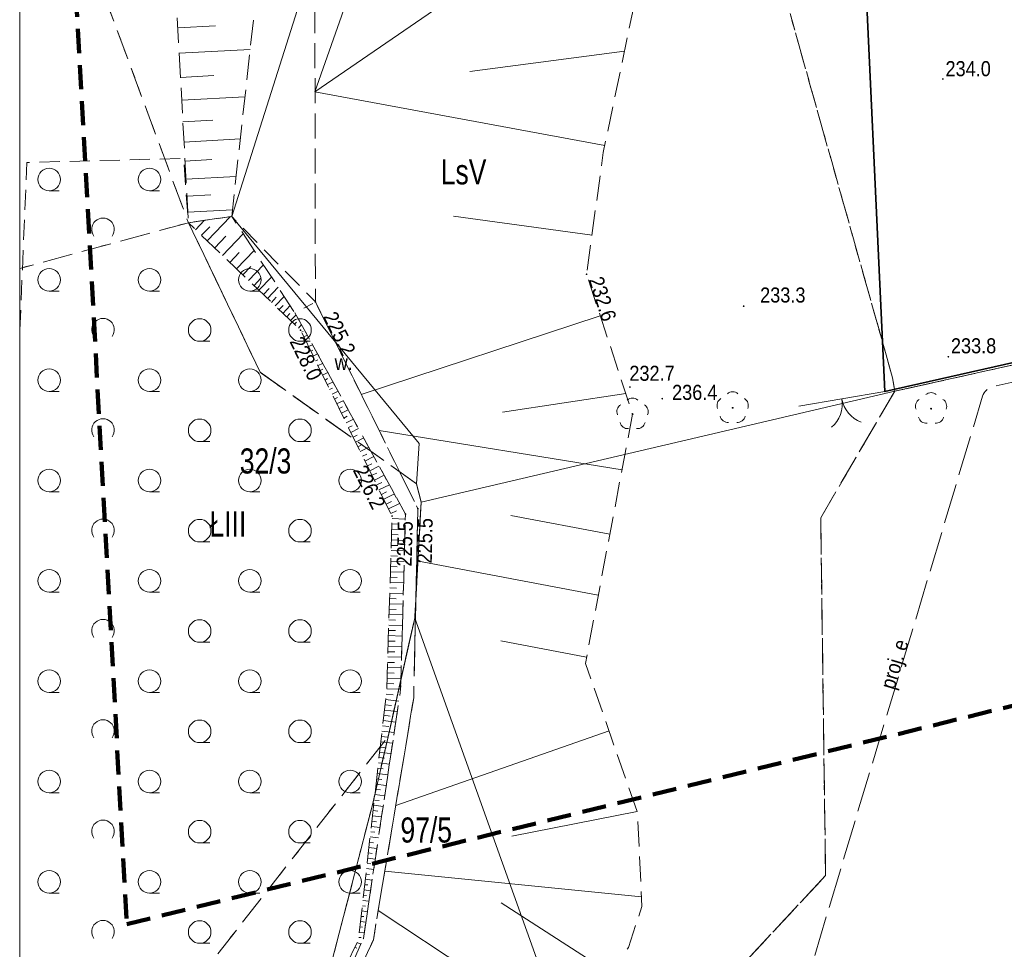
# Model space of a CAD drawing. Header units: metres. Extents: x 7529105 to 7529249, y 5515588 to 5515793.
# Tile 2 of 10: x 7529105 to 7529154, y 5515664 to 5515710. Entities that reach past the tile are written whole.
import ezdxf
from ezdxf.enums import TextEntityAlignment as Align

# ---------------------------------------------------------------- set-up
doc = ezdxf.new("R2010")
doc.units = ezdxf.units.M
doc.header["$MEASUREMENT"] = 0
for name, pattern in [('0.5_0.5', [1, 0.5, -0.5]), ('1.5_0.5', [2, 1.5, -0.5]), ('218-500', [1, 0.5, -0.5]), ('219-500', [0]), ('4', [1.8, 1.2, -0.6]), ('ktok02-500', [0]), ('mz1.0_0.5', [1.5, 1, -0.5]), ('mz1.25_0.5', [1.75, 1.25, -0.5]), ('mz2.0_0.5', [2.5, 2, -0.5])]:
    doc.linetypes.add(name, pattern=pattern)
doc.layers.get('0').update_dxf_attribs({"color": 2, "linetype": 'CONTINUOUS', "lineweight": 5})
for name, color, linetype in [('000 Inne (niezydentyfikowane)', 7, 'CONTINUOUS'), ('209-Opis konturu klasyfikacyjnego', 7, 'CONTINUOUS'), ('211-Nr działki', 7, 'CONTINUOUS'), ('217-Granica konturu klasyfikcyjnego', 7, 'CONTINUOUS'), ('218-Granica użytku', 7, 'CONTINUOUS'), ('219-Linia granicy', 7, 'CONTINUOUS'), ('brama (linia)', 7, 'CONTINUOUS'), ('brama (linia) - symbol', 7, 'CONTINUOUS'), ('drzewo liściaste (punkt)', 7, 'CONTINUOUS'), ('Obszar opracowania', 7, 'CONTINUOUS'), ('ogrodzenie trwałe (linia)', 7, 'CONTINUOUS'), ('przewód elektroenergetyczny - projektowany lub w budowie (linia) - ob. projektowany', 7, 'CONTINUOUS'), ('przewód elektroenergetyczny - projektowany lub w budowie (linia) - ob. projektowany-Atr1', 7, 'CONTINUOUS'), ('punkt wysokościowy naturalny', 7, 'CONTINUOUS'), ('punkt wysokościowy naturalny-Atr2', 7, 'CONTINUOUS'), ('Ramki i opis wydruku', 7, 'CONTINUOUS'), ('rów melioracyjny (powierzchnia)', 7, 'CONTINUOUS'), ('rów melioracyjny (powierzchnia)-Atr17', 7, 'CONTINUOUS'), ('skarpa nieumocniona (powierzchnia)', 7, 'CONTINUOUS'), ('zadrzewienie (powierzchnia)', 7, 'CONTINUOUS'), ('zadrzewienie (powierzchnia) - symbol', 7, 'CONTINUOUS')]:
    doc.layers.add(name, color=color, linetype=linetype)
doc.styles.get("Standard").update_dxf_attribs({"font": 'Working1250', "width": 0.75})
doc.linetypes.add('902-500', pattern='A,3.75,0,[1,ksztalty.shx,S=0.5,R=0,X=0,Y=0],3.75', length=7.5)

# ---------------------------------------------------------------- blocks, each defined once
blk = doc.blocks.new('PW01')
at = {"linetype": 'Continuous', "lineweight": 13}
h = blk.add_hatch(color=0, dxfattribs=at)
edge = h.paths.add_edge_path()
edge.add_arc((0, 0), 0.045, 0, 360)
blk = doc.blocks.new('TL04')
at = {"color": 0, "linetype": 'Continuous', "lineweight": 13}
blk.add_line((0.398, -0.164), (0.898, -0.164), dxfattribs=at)
blk.add_circle((0.398, 0.398), 0.562, dxfattribs=at)
blk = doc.blocks.new('TL02')
at = {"color": 0, "linetype": 'Continuous', "lineweight": 13}
blk.add_arc((-0.45, 0.338), 0.562, 323.13, 216.87, dxfattribs=at)
blk = doc.blocks.new('OK02')
at = {"color": 0, "linetype": 'Continuous', "lineweight": 0}
for centre, start, end in [((-1.5, 0), 0, 60), ((1.5, 0), 120, 180)]:
    blk.add_arc(centre, 1.5, start, end, dxfattribs=at)
blk = doc.blocks.new('OP021')
at = {"linetype": 'Continuous', "lineweight": 13}
h = blk.add_hatch(color=0, dxfattribs=at)
edge = h.paths.add_edge_path()
edge.add_arc((0, 0), 0.05, 0, 360)
at = {"color": 0, "linetype": 'Continuous', "lineweight": 13}
for centre, start, end in [((0, 0.4), 49.272, 130.728), ((-0.38, 0.124), 121.308, 202.548), ((0.38, 0.124), 337.452, 58.692), ((-0.235, -0.324), 193.221, 274.871), ((0.235, -0.324), 265.129, 346.779)]:
    blk.add_arc(centre, 0.4, start, end, dxfattribs=at)

msp = doc.modelspace()

# ---------------------------------------------------------------- linework, layer by layer
at = {"layer": '000 Inne (niezydentyfikowane)', "color": 7, "linetype": 'Continuous', "lineweight": 13}
for p, q in [((7529124.24, 5515720.21), (7529119.36, 5515706.25)), ((7529135.97, 5515717.66), (7529119.36, 5515706.25)), ((7529112.52, 5515709.44), (7529114.4, 5515709.54)), ((7529112.59, 5515708.17), (7529116.13, 5515708.36)), ((7529134.79, 5515708.28), (7529127.08, 5515707.27)), ((7529112.66, 5515706.97), (7529114.32, 5515707.06)), ((7529112.72, 5515705.83), (7529115.87, 5515706)), ((7529133.8, 5515703.58), (7529119.36, 5515706.25)), ((7529112.78, 5515704.76), (7529114.26, 5515704.84)), ((7529112.83, 5515703.75), (7529115.64, 5515703.9)), ((7529112.88, 5515702.8), (7529114.21, 5515702.87)), ((7529112.93, 5515701.9), (7529115.43, 5515702.03)), ((7529112.98, 5515701.05), (7529114.16, 5515701.11)), ((7529113.02, 5515700.25), (7529115.25, 5515700.37)), ((7529113.99, 5515698.83), (7529115.14, 5515700.03)), ((7529133.17, 5515699.11), (7529126.27, 5515700.05)), ((7529113.41, 5515699.38), (7529113.85, 5515699.85)), ((7529113.71, 5515699.1), (7529114.11, 5515699.52)), ((7529114.36, 5515698.47), (7529114.92, 5515699.05)), ((7529114.75, 5515698.1), (7529115.78, 5515699.18)), ((7529115.11, 5515697.75), (7529115.58, 5515698.25)), ((7529115.45, 5515697.43), (7529116.32, 5515698.34)), ((7529115.76, 5515697.13), (7529116.16, 5515697.55)), ((7529116.05, 5515696.85), (7529116.79, 5515697.63)), ((7529116.32, 5515696.6), (7529116.66, 5515696.96)), ((7529116.56, 5515696.36), (7529117.19, 5515697.02)), ((7529116.79, 5515696.15), (7529117.08, 5515696.45)), ((7529116.99, 5515695.95), (7529117.53, 5515696.51)), ((7529117.19, 5515695.76), (7529117.43, 5515696.02)), ((7529117.38, 5515695.58), (7529117.83, 5515696.05)), ((7529117.57, 5515695.4), (7529117.77, 5515695.61)), ((7529117.76, 5515695.21), (7529118.13, 5515695.6)), ((7529117.95, 5515695.03), (7529118.11, 5515695.2)), ((7529118.14, 5515694.85), (7529118.42, 5515695.13)), ((7529133.58, 5515695.08), (7529121.67, 5515691.17)), ((7529118.33, 5515694.66), (7529118.44, 5515694.78)), ((7529118.53, 5515694.48), (7529118.69, 5515694.65)), ((7529118.69, 5515694.27), (7529118.77, 5515694.31)), ((7529118.8, 5515694.04), (7529118.98, 5515694.12)), ((7529118.92, 5515693.8), (7529119.01, 5515693.84)), ((7529119.04, 5515693.56), (7529119.23, 5515693.65)), ((7529119.16, 5515693.32), (7529119.26, 5515693.37)), ((7529119.27, 5515693.08), (7529119.49, 5515693.19)), ((7529119.39, 5515692.85), (7529119.5, 5515692.9)), ((7529119.51, 5515692.61), (7529119.74, 5515692.72)), ((7529119.62, 5515692.37), (7529119.75, 5515692.43)), ((7529119.74, 5515692.13), (7529120, 5515692.26)), ((7529119.86, 5515691.89), (7529119.99, 5515691.96)), ((7529119.98, 5515691.66), (7529120.25, 5515691.79)), ((7529120.09, 5515691.42), (7529120.24, 5515691.49)), ((7529120.21, 5515691.18), (7529120.51, 5515691.33)), ((7529134.86, 5515691.21), (7529128.71, 5515690.29)), ((7529120.33, 5515690.94), (7529120.48, 5515691.02)), ((7529120.44, 5515690.7), (7529120.76, 5515690.86)), ((7529120.56, 5515690.47), (7529120.73, 5515690.55)), ((7529120.68, 5515690.23), (7529121.02, 5515690.4)), ((7529120.8, 5515689.99), (7529120.97, 5515690.08)), ((7529120.91, 5515689.75), (7529121.28, 5515689.93)), ((7529121.03, 5515689.52), (7529121.22, 5515689.61)), ((7529121.15, 5515689.28), (7529121.53, 5515689.47)), ((7529121.27, 5515689.04), (7529121.46, 5515689.14)), ((7529134.67, 5515687.42), (7529122.56, 5515689.37)), ((7529121.38, 5515688.8), (7529121.79, 5515689)), ((7529121.5, 5515688.56), (7529121.71, 5515688.67)), ((7529121.62, 5515688.33), (7529122.04, 5515688.54)), ((7529121.73, 5515688.09), (7529121.95, 5515688.19)), ((7529121.85, 5515687.85), (7529122.3, 5515688.07)), ((7529121.97, 5515687.61), (7529122.2, 5515687.72)), ((7529122.09, 5515687.37), (7529122.55, 5515687.6)), ((7529122.2, 5515687.14), (7529122.44, 5515687.25)), ((7529122.32, 5515686.9), (7529122.81, 5515687.14)), ((7529122.44, 5515686.66), (7529122.69, 5515686.78)), ((7529122.55, 5515686.42), (7529123.07, 5515686.67)), ((7529122.67, 5515686.18), (7529122.93, 5515686.31)), ((7529122.79, 5515685.95), (7529123.32, 5515686.21)), ((7529122.91, 5515685.71), (7529123.18, 5515685.84)), ((7529123.02, 5515685.47), (7529123.58, 5515685.74)), ((7529123.14, 5515685.23), (7529123.42, 5515685.37)), ((7529123.19, 5515684.72), (7529123.52, 5515684.71)), ((7529123.2, 5515684.98), (7529123.86, 5515684.96)), ((7529134.06, 5515684.2), (7529129.13, 5515685.13)), ((7529123.17, 5515684.19), (7529123.51, 5515684.18)), ((7529123.18, 5515684.45), (7529123.85, 5515684.43)), ((7529123.16, 5515683.92), (7529123.83, 5515683.9)), ((7529123.15, 5515683.39), (7529123.82, 5515683.37)), ((7529123.16, 5515683.65), (7529123.49, 5515683.64)), ((7529123.13, 5515682.86), (7529123.8, 5515682.84)), ((7529123.14, 5515683.12), (7529123.48, 5515683.11)), ((7529133.48, 5515681.17), (7529124.43, 5515682.88)), ((7529123.12, 5515682.59), (7529123.46, 5515682.58)), ((7529123.12, 5515682.33), (7529123.79, 5515682.31)), ((7529123.1, 5515681.8), (7529123.78, 5515681.78)), ((7529123.11, 5515682.06), (7529123.45, 5515682.05)), ((7529123.08, 5515681.27), (7529123.76, 5515681.25)), ((7529123.09, 5515681.53), (7529123.43, 5515681.52)), ((7529123.07, 5515680.74), (7529123.75, 5515680.72)), ((7529123.08, 5515681), (7529123.41, 5515680.99)), ((7529123.06, 5515680.47), (7529123.4, 5515680.46)), ((7529123.04, 5515679.94), (7529123.38, 5515679.93)), ((7529123.05, 5515680.21), (7529123.73, 5515680.19)), ((7529123.03, 5515679.41), (7529123.37, 5515679.4)), ((7529123.04, 5515679.68), (7529123.72, 5515679.66)), ((7529123.01, 5515678.88), (7529123.35, 5515678.87)), ((7529123.02, 5515679.15), (7529123.7, 5515679.13)), ((7529132.9, 5515678.08), (7529128.63, 5515678.89)), ((7529123, 5515678.62), (7529123.69, 5515678.6)), ((7529123, 5515678.35), (7529123.34, 5515678.34)), ((7529122.98, 5515677.82), (7529123.32, 5515677.81)), ((7529122.99, 5515678.09), (7529123.67, 5515678.07)), ((7529122.97, 5515677.56), (7529123.66, 5515677.54)), ((7529122.96, 5515677.29), (7529123.31, 5515677.28)), ((7529122.96, 5515677.03), (7529123.64, 5515677.01)), ((7529122.94, 5515676.5), (7529123.63, 5515676.48)), ((7529122.95, 5515676.76), (7529123.29, 5515676.75)), ((7529122.88, 5515675.97), (7529123.54, 5515675.89)), ((7529122.91, 5515676.23), (7529123.25, 5515676.2)), ((7529122.82, 5515675.44), (7529123.46, 5515675.37)), ((7529122.85, 5515675.71), (7529123.18, 5515675.67)), ((7529122.76, 5515674.92), (7529123.39, 5515674.84)), ((7529122.79, 5515675.18), (7529123.11, 5515675.14)), ((7529122.7, 5515674.39), (7529123.31, 5515674.32)), ((7529122.73, 5515674.65), (7529123.04, 5515674.62)), ((7529134.02, 5515674.41), (7529123.39, 5515670.69)), ((7529122.64, 5515673.86), (7529123.23, 5515673.79)), ((7529122.67, 5515674.12), (7529122.97, 5515674.09)), ((7529122.61, 5515673.6), (7529122.9, 5515673.56)), ((7529122.55, 5515673.07), (7529122.83, 5515673.04)), ((7529122.58, 5515673.33), (7529123.15, 5515673.27)), ((7529122.49, 5515672.54), (7529122.76, 5515672.51)), ((7529122.52, 5515672.81), (7529123.07, 5515672.74)), ((7529122.43, 5515672.02), (7529122.69, 5515671.99)), ((7529122.46, 5515672.28), (7529122.99, 5515672.22)), ((7529122.37, 5515671.49), (7529122.62, 5515671.46)), ((7529122.4, 5515671.75), (7529122.91, 5515671.69)), ((7529122.32, 5515670.96), (7529122.56, 5515670.93)), ((7529122.35, 5515671.23), (7529122.84, 5515671.17)), ((7529122.26, 5515670.43), (7529122.49, 5515670.41)), ((7529122.29, 5515670.7), (7529122.76, 5515670.64)), ((7529122.23, 5515670.17), (7529122.68, 5515670.12)), ((7529135.42, 5515670.39), (7529129.17, 5515669.15)), ((7529122.17, 5515669.64), (7529122.6, 5515669.59)), ((7529122.2, 5515669.91), (7529122.42, 5515669.88)), ((7529122.11, 5515669.12), (7529122.52, 5515669.07)), ((7529122.14, 5515669.38), (7529122.35, 5515669.36)), ((7529122.05, 5515668.59), (7529122.44, 5515668.54)), ((7529122.08, 5515668.85), (7529122.28, 5515668.83)), ((7529121.99, 5515668.06), (7529122.36, 5515668.02)), ((7529122.02, 5515668.33), (7529122.21, 5515668.3)), ((7529121.93, 5515667.54), (7529122.29, 5515667.49)), ((7529121.96, 5515667.8), (7529122.14, 5515667.78)), ((7529121.87, 5515667.01), (7529122.21, 5515666.97)), ((7529121.9, 5515667.27), (7529122.07, 5515667.25)), ((7529135.64, 5515666.14), (7529122.84, 5515667.42)), ((7529121.84, 5515666.74), (7529122, 5515666.73)), ((7529121.78, 5515666.22), (7529121.93, 5515666.2)), ((7529121.81, 5515666.48), (7529122.13, 5515666.44)), ((7529121.72, 5515665.69), (7529121.87, 5515665.67)), ((7529121.75, 5515665.95), (7529122.05, 5515665.92)), ((7529134.12, 5515662.31), (7529128.64, 5515665.83)), ((7529121.66, 5515665.16), (7529121.8, 5515665.15)), ((7529121.69, 5515665.43), (7529121.97, 5515665.39)), ((7529132.04, 5515659.16), (7529122.51, 5515665.45)), ((7529121.6, 5515664.64), (7529121.73, 5515664.62)), ((7529121.63, 5515664.9), (7529121.89, 5515664.87)), ((7529121.54, 5515664.11), (7529121.66, 5515664.1)), ((7529121.57, 5515664.37), (7529121.81, 5515664.34)), ((7529121.34, 5515663.62), (7529121.44, 5515663.57)), ((7529121.46, 5515663.86), (7529121.65, 5515663.77))]:
    msp.add_line(p, q, dxfattribs=at)
at = {"layer": '217-Granica konturu klasyfikcyjnego', "color": 7, "linetype": '1.5_0.5', "lineweight": 18, "flags": 128}
for points in [[(7529104.64, 5515722.434), (7529113.05, 5515699.73)], [(7529148.15, 5515692), (7529143.04, 5515710.15)], [(7529113.05, 5515699.73), (7529104.64, 5515697.45)], [(7529113.05, 5515699.73), (7529116.62, 5515692.28)], [(7529116.62, 5515692.28), (7529113.05, 5515699.73)], [(7529160.06, 5515693.95), (7529148.26, 5515691.33)], [(7529116.62, 5515692.28), (7529124.42, 5515686.72)], [(7529124.42, 5515686.72), (7529116.62, 5515692.28)], [(7529148.26, 5515691.33), (7529148.15, 5515692)], [(7529148.26, 5515691.33), (7529144.57, 5515685.02)], [(7529144.57, 5515685.02), (7529148.26, 5515691.33)], [(7529124.42, 5515686.72), (7529124.65, 5515685.8)], [(7529124.65, 5515685.8), (7529124.42, 5515686.72)], [(7529124.65, 5515685.8), (7529124.33, 5515680.02)], [(7529124.33, 5515680.02), (7529124.65, 5515685.8)], [(7529144.57, 5515685.02), (7529144.81, 5515667.2)], [(7529144.81, 5515667.2), (7529144.57, 5515685.02)], [(7529124.33, 5515680.02), (7529123, 5515674.11)], [(7529123, 5515674.11), (7529124.33, 5515680.02)], [(7529104.64, 5515650.713), (7529123, 5515674.11)], [(7529123, 5515674.11), (7529122.21, 5515670.66)], [(7529122.21, 5515670.66), (7529119.57, 5515660.49)], [(7529144.81, 5515667.2), (7529138.1, 5515659.98)], [(7529138.1, 5515659.98), (7529144.81, 5515667.2)]]:
    msp.add_lwpolyline(points, dxfattribs=at)
at = {"layer": '218-Granica użytku', "color": 7, "linetype": '218-500', "lineweight": 18, "flags": 128}
for points in [[(7529104.64, 5515722.434), (7529113.05, 5515699.73)], [(7529143.04, 5515710.15), (7529148.15, 5515692)], [(7529148.15, 5515692), (7529143.04, 5515710.15)], [(7529113.05, 5515699.73), (7529104.64, 5515697.45)], [(7529113.05, 5515699.73), (7529116.62, 5515692.28)], [(7529116.62, 5515692.28), (7529113.05, 5515699.73)], [(7529160.06, 5515693.95), (7529148.26, 5515691.33)], [(7529148.26, 5515691.33), (7529160.06, 5515693.95)], [(7529116.62, 5515692.28), (7529124.42, 5515686.72)], [(7529124.42, 5515686.72), (7529116.62, 5515692.28)], [(7529148.15, 5515692), (7529148.26, 5515691.33)], [(7529148.26, 5515691.33), (7529148.15, 5515692)], [(7529148.26, 5515691.33), (7529144.57, 5515685.02)], [(7529144.57, 5515685.02), (7529148.26, 5515691.33)], [(7529124.42, 5515686.72), (7529124.65, 5515685.8)], [(7529124.65, 5515685.8), (7529124.42, 5515686.72)], [(7529124.65, 5515685.8), (7529124.33, 5515680.02)], [(7529124.33, 5515680.02), (7529124.65, 5515685.8)], [(7529144.57, 5515685.02), (7529144.81, 5515667.2)], [(7529144.81, 5515667.2), (7529144.57, 5515685.02)], [(7529124.33, 5515680.02), (7529123, 5515674.11)], [(7529123, 5515674.11), (7529124.33, 5515680.02)], [(7529104.64, 5515650.713), (7529123, 5515674.11)], [(7529123, 5515674.11), (7529122.21, 5515670.66)], [(7529122.21, 5515670.66), (7529119.57, 5515660.49)], [(7529144.81, 5515667.2), (7529138.1, 5515659.98)], [(7529138.1, 5515659.98), (7529144.81, 5515667.2)]]:
    msp.add_lwpolyline(points, dxfattribs=at)
at = {"layer": '219-Linia granicy', "color": 7, "linetype": '219-500', "lineweight": 18, "flags": 128}
for points in [[(7529119.35, 5515713.09), (7529115.21, 5515700.04)], [(7529115.21, 5515700.04), (7529124.55, 5515688.72)], [(7529160.06, 5515693.95), (7529148.26, 5515691.33)], [(7529124.65, 5515685.8), (7529148.26, 5515691.33)], [(7529124.55, 5515688.72), (7529124.42, 5515686.72)], [(7529124.42, 5515686.72), (7529124.65, 5515685.8)], [(7529124.65, 5515685.8), (7529124.33, 5515680.02)], [(7529124.33, 5515680.02), (7529123, 5515674.11)], [(7529124.33, 5515680.02), (7529134.85, 5515650.64)], [(7529123, 5515674.11), (7529122.21, 5515670.66)], [(7529122.21, 5515670.66), (7529119.57, 5515660.49)]]:
    msp.add_lwpolyline(points, dxfattribs=at)
at = {"layer": 'brama (linia)', "color": 7, "linetype": 'ktok02-500', "lineweight": 18, "flags": 128}
msp.add_lwpolyline([(7529147.77, 5515691.31), (7529143.48, 5515690.58)], dxfattribs=at)
at = {"layer": 'Obszar opracowania', "color": 7, "linetype": '4', "lineweight": 200, "flags": 128}
msp.add_lwpolyline([(7529109.98, 5515664.77), (7529244.65, 5515697.97), (7529234.97, 5515771.82), (7529105.56, 5515745.73)], close=True, dxfattribs=at)
at = {"layer": 'ogrodzenie trwałe (linia)', "color": 7, "linetype": '902-500', "lineweight": 35, "flags": 128}
msp.add_lwpolyline([(7529219.26, 5515711.7), (7529220.21, 5515708.27), (7529195.11, 5515701.94), (7529186.25, 5515699.92), (7529178.62, 5515698.27), (7529147.77, 5515691.31), (7529146.56, 5515717.34)], dxfattribs=at)
at = {"layer": 'przewód elektroenergetyczny - projektowany lub w budowie (linia) - ob. projektowany', "color": 6, "linetype": 'mz2.0_0.5', "lineweight": 18, "flags": 128}
msp.add_lwpolyline([(7529220.22, 5515698.07), (7529220.1, 5515698.07), (7529219.99, 5515698.09), (7529219.87, 5515698.13), (7529219.77, 5515698.19), (7529219.68, 5515698.26), (7529219.6, 5515698.35), (7529219.54, 5515698.45), (7529219.5, 5515698.56), (7529217.33, 5515705.86), (7529217.28, 5515705.98), (7529217.21, 5515706.1), (7529217.11, 5515706.19), (7529217, 5515706.27), (7529216.88, 5515706.33), (7529216.75, 5515706.36), (7529216.61, 5515706.36), (7529216.48, 5515706.34), (7529207.59, 5515704.06), (7529195.46, 5515700.97), (7529153.16, 5515691.56), (7529153.07, 5515691.53), (7529152.99, 5515691.49), (7529152.91, 5515691.45), (7529152.84, 5515691.39), (7529152.77, 5515691.32), (7529152.72, 5515691.25), (7529152.67, 5515691.17), (7529152.64, 5515691.08), (7529138.98, 5515645.61), (7529149.94, 5515614.41), (7529150, 5515614.28), (7529150.09, 5515614.17), (7529150.2, 5515614.07), (7529150.33, 5515614), (7529150.48, 5515613.96), (7529150.62, 5515613.95), (7529150.77, 5515613.98), (7529150.9, 5515614.03), (7529175.81, 5515626.33), (7529175.93, 5515626.38), (7529176.06, 5515626.4), (7529176.19, 5515626.4), (7529176.32, 5515626.38), (7529176.45, 5515626.32), (7529176.56, 5515626.25), (7529176.65, 5515626.16), (7529176.73, 5515626.05), (7529181.58, 5515617.46)], dxfattribs=at)
at = {"layer": 'Ramki i opis wydruku', "color": 7, "linetype": 'Continuous', "lineweight": 13, "flags": 128}
msp.add_lwpolyline([(7529104.64, 5515588.21), (7529247.54, 5515588.21), (7529247.54, 5515792.21), (7529104.64, 5515792.21)], close=True, dxfattribs=at)
at = {"layer": 'rów melioracyjny (powierzchnia)', "color": 7, "linetype": '0.5_0.5', "lineweight": 18, "flags": 128}
msp.add_lwpolyline([(7529104.64, 5515621.685), (7529106.36, 5515622.63), (7529108.35, 5515628.12), (7529110.06, 5515632.1), (7529111.72, 5515634.36), (7529115.42, 5515638.54), (7529120.24, 5515643.56), (7529122.42, 5515647.4), (7529122.76, 5515649.08), (7529120.71, 5515654.06), (7529119.54, 5515657.07), (7529119.93, 5515658.87), (7529122.27, 5515664), (7529124.28, 5515676.05), (7529124.49, 5515685.48), (7529119.38, 5515695.78), (7529118.36, 5515695.24), (7529123.87, 5515685.21), (7529123.63, 5515676.48), (7529121.77, 5515664.05), (7529119.53, 5515658.97), (7529119.02, 5515657.01), (7529120.23, 5515653.79), (7529122.33, 5515649.16), (7529121.84, 5515647.78), (7529120.26, 5515644.46), (7529114.96, 5515638.77), (7529111.17, 5515634.55), (7529109.61, 5515632.43), (7529107.71, 5515628.42), (7529105.87, 5515623.3), (7529104.64, 5515622.417)], dxfattribs=at)
at = {"layer": 'skarpa nieumocniona (powierzchnia)', "color": 7, "linetype": 'mz1.25_0.5', "lineweight": 18, "flags": 128}
for points in [[(7529106.76, 5515731.01), (7529111.07, 5515727.04), (7529116.91, 5515715.48), (7529115.21, 5515700.04), (7529113.05, 5515699.73), (7529112.08, 5515717.6), (7529104.64, 5515729.934)], [(7529104.64, 5515621.685), (7529106.36, 5515622.63), (7529108.35, 5515628.12), (7529110.06, 5515632.1), (7529111.72, 5515634.36), (7529115.42, 5515638.54), (7529120.24, 5515643.56), (7529122.42, 5515647.4), (7529122.76, 5515649.08), (7529120.71, 5515654.06), (7529119.54, 5515657.07), (7529119.93, 5515658.87), (7529122.27, 5515664), (7529124.28, 5515676.05), (7529124.49, 5515685.48), (7529119.38, 5515695.78), (7529119.35, 5515713.09), (7529120.66, 5515720.99), (7529136.72, 5515717.5)], [(7529136.72, 5515717.5), (7529133.73, 5515703.23), (7529132.9, 5515697.16), (7529135.19, 5515690.19), (7529132.84, 5515677.77), (7529135.44, 5515670.33), (7529135.66, 5515665.65), (7529134.98, 5515663.61), (7529130.8, 5515657.28), (7529131.86, 5515655.42), (7529135.06, 5515652.89), (7529133.51, 5515649.59), (7529123.41, 5515630.58), (7529115.38, 5515622.53), (7529108.34, 5515613.63), (7529109.64, 5515599.85), (7529104.64, 5515597.752)], [(7529104.64, 5515622.536), (7529105.68, 5515623.43), (7529107.23, 5515628.49), (7529109.23, 5515632.48), (7529110.96, 5515634.96), (7529114.64, 5515638.93), (7529119.87, 5515644.76), (7529121.6, 5515647.45), (7529121.87, 5515648.97), (7529119.03, 5515653.26), (7529118.62, 5515656.98), (7529119.17, 5515659.09), (7529121.53, 5515664.01), (7529122.94, 5515676.49), (7529123.2, 5515685.11), (7529118.64, 5515694.37), (7529113.05, 5515699.73), (7529115.21, 5515700.04), (7529118.36, 5515695.24)], [(7529118.36, 5515695.24), (7529123.87, 5515685.21), (7529123.63, 5515676.48), (7529121.77, 5515664.05), (7529119.53, 5515658.97), (7529119.02, 5515657.01), (7529120.23, 5515653.79), (7529122.33, 5515649.16), (7529121.84, 5515647.78), (7529120.26, 5515644.46), (7529114.96, 5515638.77), (7529111.17, 5515634.55), (7529109.61, 5515632.43), (7529107.71, 5515628.42), (7529105.87, 5515623.3), (7529104.64, 5515622.421)]]:
    msp.add_lwpolyline(points, dxfattribs=at)
at = {"layer": 'zadrzewienie (powierzchnia)', "color": 7, "linetype": 'mz1.0_0.5', "lineweight": 18, "flags": 128}
msp.add_lwpolyline([(7529113.05, 5515699.73), (7529115.21, 5515700.04), (7529119.38, 5515695.78), (7529124.49, 5515685.48), (7529124.28, 5515676.05), (7529122.27, 5515664), (7529119.93, 5515658.87), (7529119.54, 5515657.07), (7529120.71, 5515654.06), (7529122.76, 5515649.08), (7529122.42, 5515647.4), (7529120.24, 5515643.56), (7529115.42, 5515638.54), (7529111.72, 5515634.36), (7529110.06, 5515632.1), (7529104.64, 5515630.41), (7529104.64, 5515694.22), (7529105, 5515702.73), (7529112.81, 5515702.93)], close=True, dxfattribs=at)

# ---------------------------------------------------------------- block references
at = {"layer": 'brama (linia) - symbol', "color": 7, "linetype": 'Continuous', "lineweight": 18, "rotation": 189.657}
msp.add_blockref('OK02', (7529145.625, 5515690.945), dxfattribs=at)
at = {"layer": 'drzewo liściaste (punkt)', "color": 7, "linetype": 'Continuous', "lineweight": 13}
for p in [(7529140.18, 5515690.5), (7529150.07, 5515690.46), (7529135.19, 5515690.19)]:
    msp.add_blockref('OP021', p, dxfattribs=at)
at = {"layer": 'punkt wysokościowy naturalny', "color": 7, "linetype": 'Continuous', "lineweight": 13, "rotation": 180}
for p in [(7529150.66, 5515706.89), (7529150.93, 5515693.05)]:
    msp.add_blockref('PW01', p, dxfattribs=at)
at = {"layer": 'punkt wysokościowy naturalny', "color": 7, "linetype": 'Continuous', "lineweight": 13}
for p in [(7529132.9, 5515697.16), (7529119.38, 5515695.78), (7529140.73, 5515695.57), (7529118.64, 5515694.37), (7529135.06, 5515691.54), (7529136.67, 5515690.96), (7529123.2, 5515685.11), (7529123.87, 5515685.21), (7529124.49, 5515685.48)]:
    msp.add_blockref('PW01', p, dxfattribs=at)
at = {"layer": 'zadrzewienie (powierzchnia) - symbol', "color": 7, "linetype": 'Continuous', "lineweight": 18}
for name, p in [('TL04', (7529105.714, 5515701.484)), ('TL04', (7529110.714, 5515701.484)), ('TL02', (7529109.243, 5515699.06)), ('TL04', (7529105.714, 5515696.484)), ('TL04', (7529110.714, 5515696.484)), ('TL04', (7529115.714, 5515696.484)), ('TL02', (7529109.243, 5515694.06)), ('TL04', (7529113.214, 5515693.984)), ('TL04', (7529118.214, 5515693.984)), ('TL04', (7529105.714, 5515691.484)), ('TL04', (7529110.714, 5515691.484)), ('TL04', (7529115.714, 5515691.484)), ('TL02', (7529109.243, 5515689.06)), ('TL04', (7529113.214, 5515688.984)), ('TL04', (7529118.214, 5515688.984)), ('TL04', (7529105.714, 5515686.484)), ('TL04', (7529110.714, 5515686.484)), ('TL04', (7529115.714, 5515686.484)), ('TL04', (7529120.714, 5515686.484)), ('TL02', (7529109.243, 5515684.06)), ('TL04', (7529113.214, 5515683.984)), ('TL04', (7529118.214, 5515683.984)), ('TL04', (7529105.714, 5515681.484)), ('TL04', (7529110.714, 5515681.484)), ('TL04', (7529115.714, 5515681.484)), ('TL04', (7529120.714, 5515681.484)), ('TL02', (7529109.243, 5515679.06)), ('TL04', (7529113.214, 5515678.984)), ('TL04', (7529118.214, 5515678.984)), ('TL04', (7529105.714, 5515676.484)), ('TL04', (7529110.714, 5515676.484)), ('TL04', (7529115.714, 5515676.484)), ('TL04', (7529120.714, 5515676.484)), ('TL02', (7529109.243, 5515674.06)), ('TL04', (7529113.214, 5515673.984)), ('TL04', (7529118.214, 5515673.984)), ('TL04', (7529105.714, 5515671.484)), ('TL04', (7529110.714, 5515671.484)), ('TL04', (7529115.714, 5515671.484)), ('TL04', (7529120.714, 5515671.484)), ('TL02', (7529109.243, 5515669.06)), ('TL04', (7529113.214, 5515668.984)), ('TL04', (7529118.214, 5515668.984)), ('TL04', (7529105.714, 5515666.484)), ('TL04', (7529110.714, 5515666.484)), ('TL04', (7529115.714, 5515666.484)), ('TL04', (7529120.714, 5515666.484)), ('TL02', (7529109.243, 5515664.06)), ('TL04', (7529113.214, 5515663.984)), ('TL04', (7529118.214, 5515663.984))]:
    msp.add_blockref(name, p, dxfattribs=at)

# ---------------------------------------------------------------- texts
at = {"layer": '209-Opis konturu klasyfikacyjnego', "color": 7, "linetype": 'Continuous', "lineweight": 18, "width": 0.79}
for s, p in [('LsV', (7529125.63, 5515702.89)), ('ŁIII', (7529114.1, 5515685.34))]:
    msp.add_text(s, height=1.25, dxfattribs=at).set_placement(p, align=Align.TOP_LEFT)
at = {"layer": '211-Nr działki', "color": 7, "linetype": 'Continuous', "lineweight": 18, "width": 0.79}
msp.add_text('32/3', height=1.25, dxfattribs=at).set_placement((7529115.61, 5515687.23))
msp.add_text('97/5', height=1.25, dxfattribs=at).set_placement((7529123.62, 5515670.09), align=Align.TOP_LEFT)
at = {"layer": 'przewód elektroenergetyczny - projektowany lub w budowie (linia) - ob. projektowany-Atr1', "color": 1, "width": 0.9}
msp.add_text('proj. e', height=0.75, rotation=73.278, dxfattribs=at).set_placement((7529148.24, 5515676.42))
at = {"layer": 'punkt wysokościowy naturalny-Atr2', "color": 7, "width": 0.9}
for s, p in [('234.0', (7529150.79, 5515707.03)), ('233.3', (7529141.55, 5515695.75)), ('233.8', (7529151.06, 5515693.22)), ('232.7', (7529135.03, 5515691.85)), ('236.4', (7529137.16, 5515690.9))]:
    msp.add_text(s, height=0.75, dxfattribs=at).set_placement(p)
for s, rotation, p in [('232.6', 288.187, (7529132.99, 5515696.89)), ('225.2', 296.386, (7529119.74, 5515695.05))]:
    msp.add_text(s, height=0.75, rotation=rotation, dxfattribs=at).set_placement(p)
for s, rotation, p in [('228.0', 296.217, (7529118.75, 5515694.14)), ('226.2', 296.217, (7529121.91, 5515687.73)), ('225.5', 88.724, (7529124.43, 5515682.76))]:
    msp.add_text(s, height=0.75, rotation=rotation, dxfattribs=at).set_placement(p, align=Align.TOP_LEFT)
msp.add_text('225.5', height=0.75, rotation=88.425, dxfattribs=at).set_placement((7529123.8, 5515682.6), align=Align.MIDDLE_LEFT)
at = {"layer": 'rów melioracyjny (powierzchnia)-Atr17', "color": 7, "width": 0.9}
msp.add_text('w.', height=0.75, dxfattribs=at).set_placement((7529120.34, 5515692.39))

doc.saveas('drawing.dxf')
